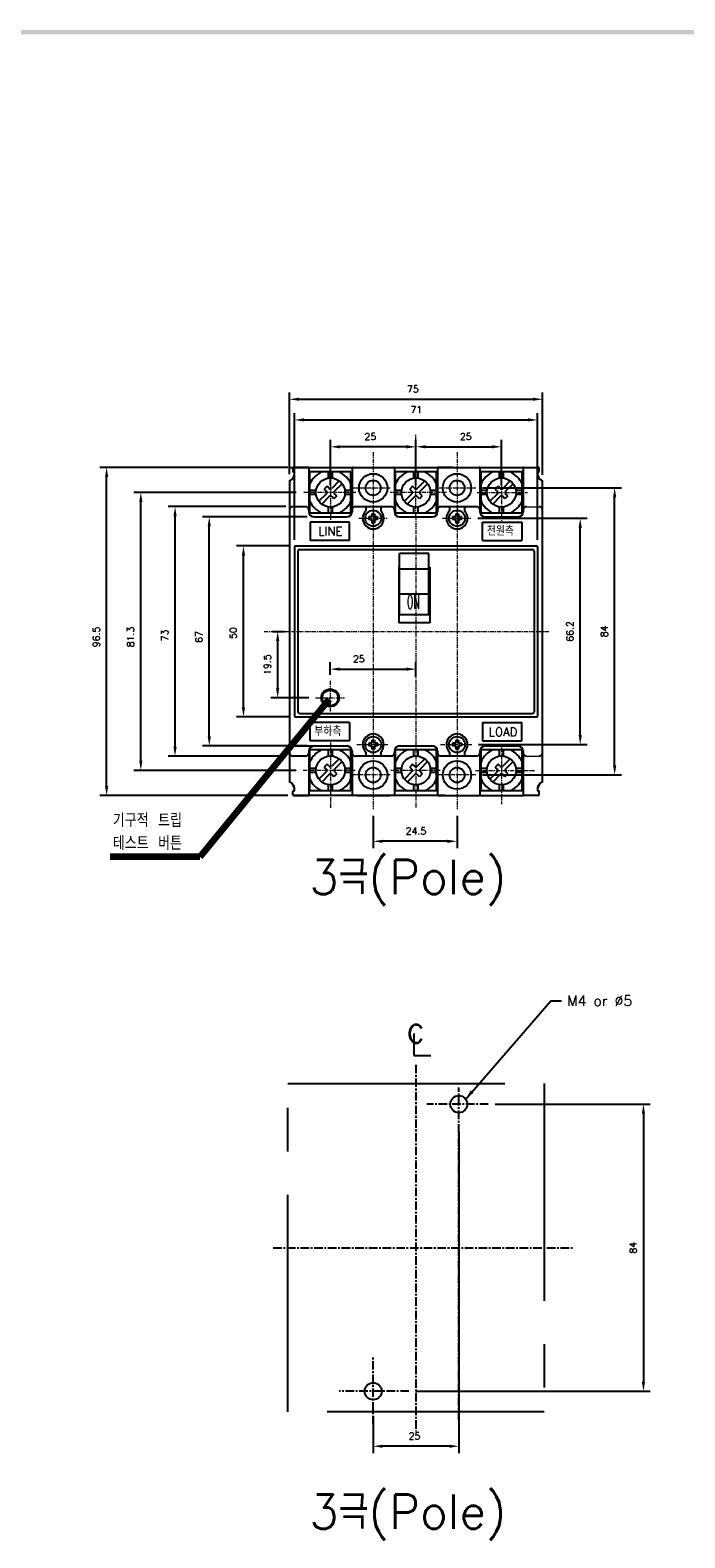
# Model space of a CAD drawing. Extents: x -194 to 1048, y -1928 to 566.
# Tile 3 of 5: x 414 to 606, y 121 to 562. Entities that reach past the tile are written whole.
import ezdxf

# ---------------------------------------------------------------- set-up
doc = ezdxf.new("R2010")
doc.units = 0
doc.header["$MEASUREMENT"] = 0
doc.linetypes.add('CENTER', pattern=[2, 1.25, -0.25, 0.25, -0.25])
doc.linetypes.add('PHANTOMX2', pattern=[127, 63.5, -12.7, 12.7, -12.7, 12.7, -12.7])
for name, color, linetype in [('cen', 1, 'CENTER'), ('Device', 7, 'CONTINUOUS'), ('di', 3, 'CONTINUOUS'), ('DIM', 3, 'CONTINUOUS'), ('dwg', 7, 'CONTINUOUS'), ('NOTE', 4, 'CONTINUOUS'), ('ph', 6, 'PHANTOMX2')]:
    doc.layers.add(name, color=color, linetype=linetype)
doc.styles.add('K25', font='TXT', dxfattribs={"width": 0.9, "height": 2.5, "bigfont": 'TBHAN'})
doc.styles.add('KIM', font='ROMANS.shx', dxfattribs={"height": 5, "bigfont": 'GSG1.shx'})
doc.styles.get("Standard").update_dxf_attribs({"font": 'romans.shx', "height": 2, "bigfont": 'hgs.shx'})
doc.dimstyles.get("Standard").update_dxf_attribs({"dimscale": 0, "dimtxt": 2, "dimasz": 2, "dimexe": 0.5, "dimexo": 0.5, "dimgap": 1, "dimtad": 1, "dimdsep": 46, "dimtxsty": 'Standard', "dimcen": 0, "dimclrd": 3, "dimclre": 3, "dimclrt": 3, "dimadec": 0, "dimazin": 2, "dimtp": 0.1, "dimtm": 0.1, "dimtfac": 1, "dimtmove": 0, "dimatfit": 3, "dimfxl": 0, "dimtolj": 1, "dimarcsym": 0})
doc.dimstyles.new('STANDARD$0', dxfattribs={"dimtxt": 5, "dimasz": 5, "dimexe": 1, "dimexo": 2, "dimgap": 2, "dimtad": 1, "dimdec": 4, "dimzin": 12, "dimdsep": 46, "dimtxsty": 'KIM', "dimcen": -1, "dimdle": 0.1, "dimadec": 0, "dimazin": 0, "dimtfac": 1, "dimtdec": 4, "dimtmove": 0, "dimatfit": 3, "dimfxl": 0, "dimtolj": 1, "dimtzin": 0, "dimarcsym": 0})

# ---------------------------------------------------------------- blocks, each defined once
blk = doc.blocks.new('*D586')
at = {"layer": 'di'}
for p, q in [((490.07, 431.73), (490.07, 455.65)), ((564.07, 431.53), (564.07, 455.65)), ((492.87, 453.65), (561.27, 453.65))]:
    blk.add_line(p, q, dxfattribs=at)
for points in [[(492.87, 454.12), (492.87, 453.19), (490.07, 453.65)], [(561.27, 454.12), (561.27, 453.19), (564.07, 453.65)]]:
    blk.add_solid(points, dxfattribs=at)
at = {"layer": 'di', "insert": (526.16, 456.65), "char_height": 2, "attachment_point": 5}
blk.add_mtext('\\A1;75', dxfattribs=at)
blk = doc.blocks.new('*D587')
at = {"layer": 'di'}
for p, q in [((491.57, 412.53), (491.57, 449.61)), ((494.37, 447.61), (559.77, 447.61)), ((562.57, 412.53), (562.57, 449.61))]:
    blk.add_line(p, q, dxfattribs=at)
for points in [[(494.37, 448.08), (494.37, 447.14), (491.57, 447.61)], [(559.77, 448.08), (559.77, 447.14), (562.57, 447.61)]]:
    blk.add_solid(points, dxfattribs=at)
at = {"layer": 'di', "insert": (527.17, 450.61), "char_height": 2, "attachment_point": 5}
blk.add_mtext('\\A1;71', dxfattribs=at)
blk = doc.blocks.new('*D585')
at = {"layer": 'di'}
for p, q in [((527.07, 440.93), (527.07, 441.75)), ((552.07, 428.38), (552.07, 441.75)), ((529.87, 439.75), (549.27, 439.75))]:
    blk.add_line(p, q, dxfattribs=at)
for points in [[(529.87, 440.21), (529.87, 439.28), (527.07, 439.75)], [(549.27, 440.21), (549.27, 439.28), (552.07, 439.75)]]:
    blk.add_solid(points, dxfattribs=at)
at = {"layer": 'di', "insert": (541.62, 442.75), "char_height": 2, "attachment_point": 5}
blk.add_mtext('\\A1;25', dxfattribs=at)
blk = doc.blocks.new('*D591')
at = {"layer": 'di'}
for p, q in [((502.07, 428.38), (502.07, 441.74)), ((527.07, 428.38), (527.07, 441.74)), ((524.27, 439.74), (504.87, 439.74))]:
    blk.add_line(p, q, dxfattribs=at)
for points in [[(504.87, 440.21), (504.87, 439.27), (502.07, 439.74)], [(524.27, 440.21), (524.27, 439.27), (527.07, 439.74)]]:
    blk.add_solid(points, dxfattribs=at)
at = {"layer": 'di', "insert": (513.72, 442.74), "char_height": 2, "attachment_point": 5}
blk.add_mtext('\\A1;25', dxfattribs=at)
blk = doc.blocks.new('*D588')
at = {"layer": 'di'}
for p, q in [((539.57, 239.21), (539.57, 145.34)), ((514.57, 156.21), (514.57, 145.34)), ((536.77, 147.34), (517.37, 147.34))]:
    blk.add_line(p, q, dxfattribs=at)
for points in [[(517.37, 147.81), (517.37, 146.87), (514.57, 147.34)], [(536.77, 147.81), (536.77, 146.87), (539.57, 147.34)]]:
    blk.add_solid(points, dxfattribs=at)
at = {"layer": 'di', "insert": (526.64, 150.34), "char_height": 2, "attachment_point": 5}
blk.add_mtext('\\A1;25', dxfattribs=at)
blk = doc.blocks.new('*D590')
at = {"layer": 'di'}
for p, q in [((550.19, 247.42), (595.55, 247.42)), ((593.55, 244.62), (593.55, 166.22)), ((527, 163.42), (595.55, 163.42))]:
    blk.add_line(p, q, dxfattribs=at)
for points in [[(593.08, 244.62), (594.01, 244.62), (593.55, 247.42)], [(593.08, 166.22), (594.01, 166.22), (593.55, 163.42)]]:
    blk.add_solid(points, dxfattribs=at)
at = {"layer": 'di', "insert": (590.55, 205.42), "char_height": 2, "attachment_point": 5, "rotation": 90}
blk.add_mtext('\\A1;84', dxfattribs=at)
blk = doc.blocks.new('*D598')
at = {"layer": 'di'}
for p, q in [((495.27, 419.23), (464.65, 419.23)), ((466.65, 355.03), (466.65, 416.43)), ((495.27, 352.23), (464.65, 352.23))]:
    blk.add_line(p, q, dxfattribs=at)
for points in [[(466.18, 416.43), (467.12, 416.43), (466.65, 419.23)], [(466.18, 355.03), (467.12, 355.03), (466.65, 352.23)]]:
    blk.add_solid(points, dxfattribs=at)
at = {"layer": 'di', "insert": (463.65, 384.11), "char_height": 2, "attachment_point": 5, "rotation": 90}
blk.add_mtext('\\A1;67', dxfattribs=at)
blk = doc.blocks.new('*D599')
at = {"layer": 'di'}
for p, q in [((489.07, 422.23), (454.65, 422.23)), ((456.65, 352.03), (456.65, 419.43)), ((489.07, 349.23), (454.65, 349.23))]:
    blk.add_line(p, q, dxfattribs=at)
for points in [[(456.18, 419.43), (457.12, 419.43), (456.65, 422.23)], [(456.18, 352.03), (457.12, 352.03), (456.65, 349.23)]]:
    blk.add_solid(points, dxfattribs=at)
at = {"layer": 'di', "insert": (453.65, 384.58), "char_height": 2, "attachment_point": 5, "rotation": 90}
blk.add_mtext('\\A1;73', dxfattribs=at)
blk = doc.blocks.new('*D600')
at = {"layer": 'di'}
for p, q in [((489.77, 410.73), (474.65, 410.73)), ((476.65, 363.53), (476.65, 407.93)), ((489.77, 360.73), (474.65, 360.73))]:
    blk.add_line(p, q, dxfattribs=at)
for points in [[(476.18, 407.93), (477.12, 407.93), (476.65, 410.73)], [(476.18, 363.53), (477.12, 363.53), (476.65, 360.73)]]:
    blk.add_solid(points, dxfattribs=at)
at = {"layer": 'di', "insert": (473.65, 385.24), "char_height": 2, "attachment_point": 5, "rotation": 90}
blk.add_mtext('\\A1;50', dxfattribs=at)
blk = doc.blocks.new('*D601')
at = {"layer": 'di'}
for p, q in [((489.57, 433.73), (434.65, 433.73)), ((436.65, 340.53), (436.65, 430.93)), ((489.57, 337.73), (434.65, 337.73))]:
    blk.add_line(p, q, dxfattribs=at)
for points in [[(436.18, 430.93), (437.12, 430.93), (436.65, 433.73)], [(436.18, 340.53), (437.12, 340.53), (436.65, 337.73)]]:
    blk.add_solid(points, dxfattribs=at)
at = {"layer": 'di', "insert": (433.65, 384.11), "char_height": 2, "attachment_point": 5, "rotation": 90}
blk.add_mtext('\\A1;96.5', dxfattribs=at)
blk = doc.blocks.new('*D602')
at = {"layer": 'di'}
for p, q in [((492.07, 426.38), (444.65, 426.38)), ((446.65, 347.88), (446.65, 423.58)), ((492.08, 345.08), (444.65, 345.08))]:
    blk.add_line(p, q, dxfattribs=at)
for points in [[(446.18, 423.58), (447.12, 423.58), (446.65, 426.38)], [(446.18, 347.88), (447.12, 347.88), (446.65, 345.08)]]:
    blk.add_solid(points, dxfattribs=at)
at = {"layer": 'di', "insert": (443.65, 384.11), "char_height": 2, "attachment_point": 5, "rotation": 90}
blk.add_mtext('\\A1;81.3', dxfattribs=at)
blk = doc.blocks.new('*D603')
at = {"layer": 'di'}
for p, q in [((485.15, 385.73), (488.65, 385.73)), ((486.65, 369.07), (486.65, 382.93)), ((495.72, 366.27), (484.65, 366.27))]:
    blk.add_line(p, q, dxfattribs=at)
for points in [[(486.18, 382.93), (487.12, 382.93), (486.65, 385.73)], [(486.18, 369.07), (487.12, 369.07), (486.65, 366.27)]]:
    blk.add_solid(points, dxfattribs=at)
at = {"layer": 'di', "insert": (483.65, 376), "char_height": 2, "attachment_point": 5, "rotation": 90}
blk.add_mtext('\\A1;19.5', dxfattribs=at)
blk = doc.blocks.new('*D604')
at = {"layer": 'di'}
for p, q in [((501.99, 373.04), (501.99, 376.69)), ((527.07, 372.32), (527.07, 376.69)), ((504.79, 374.69), (524.27, 374.69))]:
    blk.add_line(p, q, dxfattribs=at)
for points in [[(504.79, 375.16), (504.79, 374.22), (501.99, 374.69)], [(524.27, 375.16), (524.27, 374.22), (527.07, 374.69)]]:
    blk.add_solid(points, dxfattribs=at)
at = {"layer": 'di', "insert": (510.37, 377.69), "char_height": 2, "attachment_point": 5}
blk.add_mtext('\\A1;25', dxfattribs=at)
blk = doc.blocks.new('*D605')
at = {"layer": 'di'}
for p, q in [((545.13, 418.83), (577.07, 418.83)), ((575.07, 355.43), (575.07, 416.03)), ((545.38, 352.63), (577.07, 352.63))]:
    blk.add_line(p, q, dxfattribs=at)
for points in [[(574.6, 416.03), (575.54, 416.03), (575.07, 418.83)], [(574.6, 355.43), (575.54, 355.43), (575.07, 352.63)]]:
    blk.add_solid(points, dxfattribs=at)
at = {"layer": 'di', "insert": (572.07, 385.73), "char_height": 2, "attachment_point": 5, "rotation": 90}
blk.add_mtext('\\A1;66.2', dxfattribs=at)
blk = doc.blocks.new('*D606')
at = {"layer": 'di'}
for p, q in [((546.55, 427.73), (587.13, 427.73)), ((585.13, 346.53), (585.13, 424.93)), ((546.55, 343.73), (587.13, 343.73))]:
    blk.add_line(p, q, dxfattribs=at)
for points in [[(584.67, 424.93), (585.6, 424.93), (585.13, 427.73)], [(584.67, 346.53), (585.6, 346.53), (585.13, 343.73)]]:
    blk.add_solid(points, dxfattribs=at)
at = {"layer": 'di', "insert": (582.13, 385.73), "char_height": 2, "attachment_point": 5, "rotation": 90}
blk.add_mtext('\\A1;84', dxfattribs=at)
blk = doc.blocks.new('*D607')
at = {"layer": 'di'}
for p, q in [((514.57, 331.77), (514.57, 322.33)), ((539.07, 331.77), (539.07, 322.33)), ((536.27, 324.33), (517.37, 324.33))]:
    blk.add_line(p, q, dxfattribs=at)
for points in [[(517.37, 324.79), (517.37, 323.86), (514.57, 324.33)], [(536.27, 324.79), (536.27, 323.86), (539.07, 324.33)]]:
    blk.add_solid(points, dxfattribs=at)
at = {"layer": 'di', "insert": (527.07, 327.33), "char_height": 2, "attachment_point": 5}
blk.add_mtext('\\A1;24.5', dxfattribs=at)

msp = doc.modelspace()

# ---------------------------------------------------------------- linework, layer by layer
at = {"layer": 'cen', "lineweight": 5}
for p, q in [((527.072, 419.496), (527.072, 443.527)), ((502.072, 436.828), (502.072, 418.408)), ((514.572, 438.172), (514.572, 333.772)), ((539.072, 438.172), (539.072, 333.772)), ((552.072, 436.297), (552.072, 418.085)), ((509.536, 426.375), (494.069, 426.375)), ((508.803, 427.725), (519.552, 427.725)), ((535.994, 426.375), (519.518, 426.375)), ((533.803, 427.725), (544.552, 427.725)), ((544.946, 426.375), (559.65, 426.375)), ((527.072, 419.496), (527.072, 334.141)), ((510.348, 418.825), (518.635, 418.825)), ((534.848, 418.825), (543.135, 418.825)), ((482.651, 385.725), (566.215, 385.725)), ((501.985, 371.258), (501.985, 362.289)), ((497.724, 366.27), (506.209, 366.27)), ((502.072, 353.255), (502.072, 334.141)), ((509.776, 352.625), (518.88, 352.625)), ((534.276, 352.625), (543.38, 352.625)), ((552.072, 351.748), (552.072, 335.228)), ((509.304, 345.075), (494.078, 345.075)), ((534.174, 345.075), (519.698, 345.075)), ((544.466, 345.075), (561.674, 345.075)), ((519.552, 343.725), (508.777, 343.725)), ((544.552, 343.725), (533.777, 343.725))]:
    msp.add_line(p, q, dxfattribs=at)
at = {"layer": 'cen', "ltscale": 2}
for p, q in [((527.072, 258.964), (527.072, 151.796)), ((539.572, 155.063), (539.572, 252.33)), ((548.187, 247.423), (530.228, 247.423)), ((485.329, 205.423), (572.868, 205.423)), ((514.572, 153.767), (514.572, 173.273)), ((524.996, 163.423), (504.61, 163.423))]:
    msp.add_line(p, q, dxfattribs=at)
at = {"layer": 'Device', "linetype": 'Continuous'}
for p, q in [((490.372, 433.725), (562.772, 433.725)), ((491.072, 433.525), (491.072, 432.525)), ((491.072, 433.425), (491.072, 432.625)), ((495.572, 433.725), (491.272, 433.725)), ((491.272, 432.325), (491.572, 432.325)), ((491.572, 432.325), (491.372, 432.325)), ((495.772, 433.525), (495.772, 420.725)), ((496.072, 420.375), (496.072, 432.375)), ((508.072, 432.375), (496.072, 432.375)), ((501.472, 430.582), (501.472, 432.375)), ((502.672, 430.582), (502.672, 432.375)), ((507.572, 433.725), (520.572, 433.725)), ((508.072, 420.375), (508.072, 432.375)), ((508.372, 433.525), (508.372, 420.725)), ((520.772, 433.525), (520.772, 420.725)), ((521.072, 420.375), (521.072, 432.375)), ((533.072, 432.375), (521.072, 432.375)), ((526.472, 430.582), (526.472, 432.375)), ((527.672, 430.582), (527.672, 432.375)), ((533.072, 420.375), (533.072, 432.375)), ((533.372, 433.525), (533.372, 420.725)), ((537.872, 433.725), (533.572, 433.725)), ((545.772, 433.525), (545.772, 420.725)), ((546.072, 420.375), (546.072, 432.375)), ((558.072, 432.375), (546.072, 432.375)), ((551.472, 430.582), (551.472, 432.375)), ((552.672, 430.582), (552.672, 432.375)), ((558.072, 420.375), (558.072, 432.375)), ((558.372, 433.525), (558.372, 420.725)), ((562.872, 432.325), (562.572, 432.325)), ((562.572, 432.325), (562.772, 432.325)), ((563.072, 432.525), (563.072, 433.525)), ((563.072, 432.625), (563.072, 433.425)), ((490.072, 429.725), (490.072, 341.725)), ((490.072, 429.533), (490.072, 341.917)), ((501.082, 428.213), (500.234, 427.365)), ((501.719, 427.577), (501.082, 428.213)), ((504.623, 429.774), (502.426, 427.577)), ((505.471, 428.926), (503.274, 426.729)), ((526.082, 428.213), (525.234, 427.365)), ((526.719, 427.577), (526.082, 428.213)), ((529.623, 429.774), (527.426, 427.577)), ((530.471, 428.926), (528.274, 426.729)), ((551.082, 428.213), (550.234, 427.365)), ((551.719, 427.577), (551.082, 428.213)), ((554.623, 429.774), (552.426, 427.577)), ((555.471, 428.926), (553.274, 426.729)), ((564.072, 341.725), (564.072, 429.725)), ((497.865, 426.975), (496.072, 426.975)), ((497.865, 425.775), (496.072, 425.775)), ((500.87, 426.021), (498.673, 423.824)), ((501.719, 425.173), (499.521, 422.976)), ((500.87, 426.729), (500.234, 427.365)), ((503.062, 424.537), (502.426, 425.173)), ((503.911, 425.385), (503.062, 424.537)), ((503.911, 425.385), (503.274, 426.021)), ((508.072, 426.975), (506.28, 426.975)), ((508.072, 425.775), (506.28, 425.775)), ((522.865, 426.975), (521.072, 426.975)), ((522.865, 425.775), (521.072, 425.775)), ((525.87, 426.021), (523.673, 423.824)), ((526.719, 425.173), (524.521, 422.976)), ((525.87, 426.729), (525.234, 427.365)), ((528.062, 424.537), (527.426, 425.173)), ((528.911, 425.385), (528.062, 424.537)), ((528.911, 425.385), (528.274, 426.021)), ((533.072, 426.975), (531.28, 426.975)), ((533.072, 425.775), (531.28, 425.775)), ((547.865, 426.975), (546.072, 426.975)), ((547.865, 425.775), (546.072, 425.775)), ((550.87, 426.021), (548.673, 423.824)), ((551.719, 425.173), (549.521, 422.976)), ((550.87, 426.729), (550.234, 427.365)), ((553.062, 424.537), (552.426, 425.173)), ((553.911, 425.385), (553.062, 424.537)), ((553.911, 425.385), (553.274, 426.021)), ((558.072, 426.975), (556.28, 426.975)), ((558.072, 425.775), (556.28, 425.775)), ((490.072, 421.225), (490.072, 350.225)), ((494.772, 422.225), (491.072, 422.225)), ((495.772, 421.225), (495.772, 420.725)), ((508.072, 420.375), (496.072, 420.375)), ((497.272, 419.225), (506.872, 419.225)), ((501.472, 420.375), (501.472, 422.168)), ((502.672, 420.375), (502.672, 422.168)), ((508.372, 421.225), (508.372, 420.725)), ((519.772, 422.225), (509.372, 422.225)), ((512.372, 422.225), (512.372, 421.009)), ((513.276, 419.214), (513.276, 418.436)), ((513.859, 419.214), (513.276, 419.214)), ((514.183, 420.121), (514.183, 419.538)), ((514.183, 420.121), (514.961, 420.121)), ((514.961, 420.121), (514.961, 419.538)), ((515.868, 419.214), (515.285, 419.214)), ((515.868, 419.214), (515.868, 418.436)), ((516.772, 422.225), (516.772, 421.009)), ((520.772, 421.225), (520.772, 420.725)), ((533.072, 420.375), (521.072, 420.375)), ((522.272, 419.225), (531.872, 419.225)), ((526.472, 420.375), (526.472, 422.168)), ((527.672, 420.375), (527.672, 422.168)), ((533.372, 421.225), (533.372, 420.725)), ((544.772, 422.225), (534.372, 422.225)), ((536.872, 422.225), (536.872, 421.009)), ((538.359, 419.214), (537.776, 419.214)), ((537.776, 419.214), (537.776, 418.436)), ((538.683, 420.121), (539.461, 420.121)), ((538.683, 420.121), (538.683, 419.538)), ((539.461, 420.121), (539.461, 419.538)), ((540.368, 419.214), (539.785, 419.214)), ((540.368, 419.214), (540.368, 418.436)), ((541.272, 422.225), (541.272, 421.009)), ((545.772, 421.225), (545.772, 420.725)), ((558.072, 420.375), (546.072, 420.375)), ((547.272, 419.225), (556.872, 419.225)), ((551.472, 420.375), (551.472, 422.168)), ((552.672, 420.375), (552.672, 422.168)), ((558.372, 421.225), (558.372, 420.725)), ((564.072, 350.225), (564.072, 421.225)), ((496.125, 417.709), (496.125, 412.369)), ((507.667, 417.709), (496.125, 417.709)), ((507.667, 412.369), (507.667, 417.709)), ((513.859, 418.436), (513.276, 418.436)), ((514.183, 418.112), (514.183, 417.529)), ((514.183, 417.529), (514.961, 417.529)), ((514.961, 418.112), (514.961, 417.529)), ((515.868, 418.436), (515.285, 418.436)), ((538.359, 418.436), (537.776, 418.436)), ((538.683, 418.112), (538.683, 417.529)), ((538.683, 417.529), (539.461, 417.529)), ((539.461, 418.112), (539.461, 417.529)), ((540.368, 418.436), (539.785, 418.436)), ((546.477, 412.369), (546.477, 417.709)), ((546.477, 417.709), (558.019, 417.709)), ((558.019, 417.709), (558.019, 412.369)), ((491.572, 410.525), (491.572, 360.925)), ((491.572, 410.525), (491.572, 360.925)), ((491.772, 410.725), (562.372, 410.725)), ((491.772, 410.725), (537.372, 410.725)), ((507.667, 412.369), (496.125, 412.369)), ((546.477, 412.369), (558.019, 412.369)), ((562.572, 410.525), (562.572, 360.925)), ((562.572, 410.525), (562.572, 360.925)), ((492.572, 409.225), (492.572, 362.225)), ((493.072, 409.725), (561.072, 409.725)), ((522.272, 390.725), (522.272, 408.527)), ((530.872, 408.527), (522.272, 408.527)), ((530.872, 390.725), (530.872, 408.527)), ((561.572, 409.225), (561.572, 362.225)), ((522.072, 404.557), (522.072, 388.245)), ((522.272, 404.557), (522.072, 404.557)), ((522.072, 403.125), (522.272, 403.125)), ((522.072, 403.125), (522.272, 403.125)), ((530.872, 403.943), (522.272, 403.943)), ((531.072, 404.557), (530.872, 404.557)), ((530.872, 403.125), (531.072, 403.125)), ((530.872, 403.125), (531.072, 403.125)), ((531.072, 404.557), (531.072, 388.245)), ((522.272, 396.742), (530.872, 396.742)), ((522.072, 390.725), (531.072, 390.725)), ((522.072, 390.725), (531.072, 390.725)), ((531.072, 388.245), (522.072, 388.245)), ((493.072, 361.725), (561.072, 361.725)), ((491.772, 360.725), (562.372, 360.725)), ((491.772, 360.725), (537.372, 360.725)), ((496.125, 353.741), (496.125, 359.081)), ((507.667, 359.081), (496.125, 359.081)), ((507.667, 359.081), (507.667, 353.741)), ((546.477, 359.081), (546.477, 353.741)), ((546.477, 359.081), (558.019, 359.081)), ((558.019, 353.741), (558.019, 359.081)), ((507.667, 353.741), (496.125, 353.741)), ((513.276, 353.014), (513.276, 352.236)), ((513.859, 353.014), (513.276, 353.014)), ((514.183, 353.921), (514.183, 353.338)), ((514.183, 353.921), (514.961, 353.921)), ((514.961, 353.921), (514.961, 353.338)), ((515.868, 353.014), (515.285, 353.014)), ((515.868, 353.014), (515.868, 352.236)), ((538.359, 353.014), (537.776, 353.014)), ((537.776, 353.014), (537.776, 352.236)), ((538.683, 353.921), (539.461, 353.921)), ((538.683, 353.921), (538.683, 353.338)), ((539.461, 353.921), (539.461, 353.338)), ((540.368, 353.014), (539.785, 353.014)), ((540.368, 353.014), (540.368, 352.236)), ((546.477, 353.741), (558.019, 353.741)), ((494.772, 349.225), (491.072, 349.225)), ((491.572, 352.225), (506.872, 352.225)), ((495.772, 350.725), (495.772, 337.925)), ((495.772, 350.725), (495.772, 350.225)), ((496.072, 339.075), (496.072, 351.075)), ((508.072, 351.075), (496.072, 351.075)), ((497.272, 352.225), (506.872, 352.225)), ((501.472, 349.282), (501.472, 351.075)), ((504.623, 348.474), (502.426, 346.277)), ((502.672, 349.282), (502.672, 351.075)), ((508.072, 339.075), (508.072, 351.075)), ((508.372, 350.725), (508.372, 337.925)), ((508.372, 350.725), (508.372, 350.225)), ((519.772, 349.225), (509.372, 349.225)), ((512.372, 350.441), (512.372, 349.225)), ((513.859, 352.236), (513.276, 352.236)), ((514.183, 351.912), (514.183, 351.329)), ((514.183, 351.329), (514.961, 351.329)), ((514.961, 351.912), (514.961, 351.329)), ((515.868, 352.236), (515.285, 352.236)), ((516.772, 350.441), (516.772, 349.225)), ((520.772, 350.725), (520.772, 337.925)), ((520.772, 350.725), (520.772, 350.225)), ((521.072, 339.075), (521.072, 351.075)), ((533.072, 351.075), (521.072, 351.075)), ((522.272, 352.225), (531.872, 352.225)), ((526.472, 349.282), (526.472, 351.075)), ((529.623, 348.474), (527.426, 346.277)), ((527.672, 349.282), (527.672, 351.075)), ((533.072, 339.075), (533.072, 351.075)), ((533.372, 350.725), (533.372, 337.925)), ((533.372, 350.725), (533.372, 350.225)), ((544.772, 349.225), (534.372, 349.225)), ((536.872, 350.441), (536.872, 349.225)), ((538.359, 352.236), (537.776, 352.236)), ((538.683, 351.912), (538.683, 351.329)), ((538.683, 351.329), (539.461, 351.329)), ((539.461, 351.912), (539.461, 351.329)), ((540.368, 352.236), (539.785, 352.236)), ((541.272, 350.441), (541.272, 349.225)), ((545.772, 350.725), (545.772, 337.925)), ((545.772, 350.725), (545.772, 350.225)), ((546.072, 339.075), (546.072, 351.075)), ((558.072, 351.075), (546.072, 351.075)), ((547.272, 352.225), (556.872, 352.225)), ((551.472, 349.282), (551.472, 351.075)), ((554.623, 348.474), (552.426, 346.277)), ((552.672, 349.282), (552.672, 351.075)), ((558.072, 339.075), (558.072, 351.075)), ((558.372, 350.725), (558.372, 337.925)), ((558.372, 350.725), (558.372, 350.225)), ((497.865, 345.675), (496.072, 345.675)), ((497.865, 344.475), (496.072, 344.475)), ((500.87, 344.721), (498.673, 342.524)), ((501.082, 346.913), (500.234, 346.065)), ((500.87, 345.429), (500.234, 346.065)), ((501.719, 346.277), (501.082, 346.913)), ((503.911, 344.085), (503.062, 343.237)), ((505.471, 347.626), (503.274, 345.429)), ((503.911, 344.085), (503.274, 344.721)), ((508.072, 345.675), (506.28, 345.675)), ((508.072, 344.475), (506.28, 344.475)), ((522.865, 345.675), (521.072, 345.675)), ((522.865, 344.475), (521.072, 344.475)), ((525.87, 344.721), (523.673, 342.524)), ((526.082, 346.913), (525.234, 346.065)), ((525.87, 345.429), (525.234, 346.065)), ((526.719, 346.277), (526.082, 346.913)), ((528.911, 344.085), (528.062, 343.237)), ((530.471, 347.626), (528.274, 345.429)), ((528.911, 344.085), (528.274, 344.721)), ((533.072, 345.675), (531.28, 345.675)), ((533.072, 344.475), (531.28, 344.475)), ((547.865, 345.675), (546.072, 345.675)), ((547.865, 344.475), (546.072, 344.475)), ((550.87, 344.721), (548.673, 342.524)), ((551.082, 346.913), (550.234, 346.065)), ((550.87, 345.429), (550.234, 346.065)), ((551.719, 346.277), (551.082, 346.913)), ((553.911, 344.085), (553.062, 343.237)), ((555.471, 347.626), (553.274, 345.429)), ((553.911, 344.085), (553.274, 344.721)), ((558.072, 345.675), (556.28, 345.675)), ((558.072, 344.475), (556.28, 344.475)), ((501.719, 343.873), (499.521, 341.676)), ((501.472, 339.075), (501.472, 340.868)), ((503.062, 343.237), (502.426, 343.873)), ((502.672, 339.075), (502.672, 340.868)), ((526.719, 343.873), (524.521, 341.676)), ((526.472, 339.075), (526.472, 340.868)), ((528.062, 343.237), (527.426, 343.873)), ((527.672, 339.075), (527.672, 340.868)), ((551.719, 343.873), (549.521, 341.676)), ((551.472, 339.075), (551.472, 340.868)), ((553.062, 343.237), (552.426, 343.873)), ((552.672, 339.075), (552.672, 340.868)), ((491.072, 337.925), (491.072, 338.925)), ((491.072, 338.025), (491.072, 338.825)), ((491.272, 339.125), (491.572, 339.125)), ((491.272, 337.725), (495.572, 337.725)), ((491.572, 339.125), (491.372, 339.125)), ((493.572, 337.725), (491.372, 337.725)), ((494.922, 337.725), (493.572, 337.725)), ((510.222, 337.725), (494.922, 337.725)), ((508.072, 339.075), (496.072, 339.075)), ((520.572, 337.725), (507.572, 337.725)), ((509.722, 337.725), (519.422, 337.725)), ((534.222, 337.725), (518.922, 337.725)), ((533.072, 339.075), (521.072, 339.075)), ((533.572, 337.725), (558.572, 337.725)), ((535.572, 337.725), (534.222, 337.725)), ((558.072, 339.075), (546.072, 339.075)), ((562.772, 337.725), (558.572, 337.725)), ((562.872, 339.125), (562.572, 339.125)), ((562.572, 339.125), (562.772, 339.125)), ((563.072, 337.925), (563.072, 338.925)), ((563.072, 338.025), (563.072, 338.825))]:
    msp.add_line(p, q, dxfattribs=at)
at = {"layer": 'Device', "lineweight": 5}
for p, q in [((559.372, 422.225), (563.072, 422.225)), ((559.372, 349.225), (563.072, 349.225))]:
    msp.add_line(p, q, dxfattribs=at)
at = {"layer": 'Device', "linetype": 'Continuous'}
for centre, radius in [((502.072, 426.375), 4.25), ((514.572, 427.725), 4.15), ((514.572, 427.725), 4.15), ((514.572, 427.725), 2.2), ((527.072, 426.375), 4.25), ((539.072, 427.725), 4.15), ((539.072, 427.725), 4.15), ((539.072, 427.725), 2.2), ((552.072, 426.375), 4.25), ((514.572, 418.825), 2.33), ((539.072, 418.825), 2.33), ((501.985, 366.27), 2.6), ((501.985, 366.27), 2.3), ((514.572, 352.625), 2.33), ((539.072, 352.625), 2.33), ((502.072, 345.075), 4.25), ((527.072, 345.075), 4.25), ((552.072, 345.075), 4.25), ((514.572, 343.725), 4.15), ((514.572, 343.725), 4.15), ((514.572, 343.725), 2.2), ((539.072, 343.725), 4.15), ((539.072, 343.725), 4.15), ((539.072, 343.725), 2.2)]:
    msp.add_circle(centre, radius, dxfattribs=at)
for centre, radius, start, end in [((489.09, 432.024), 2.5, 293.12459, 6.91213), ((489.128, 432.002), 2.465, 296.73831, 7.51836), ((491.272, 433.525), 0.2, 90, 180), ((491.372, 433.425), 0.3, 90, 180), ((491.372, 432.625), 0.3, 180, 270), ((491.272, 432.525), 0.2, 180, 270), ((495.572, 433.525), 0.2, 0, 90), ((502.072, 426.375), 6.5, 112.61986, 157.38014), ((502.072, 426.375), 6.5, 22.61986, 67.38014), ((508.572, 433.525), 0.2, 90, 180), ((520.572, 433.525), 0.2, 0, 90), ((527.072, 426.375), 6.5, 112.61986, 157.38014), ((527.072, 426.375), 6.5, 22.61986, 67.38014), ((533.572, 433.525), 0.2, 90, 180), ((545.572, 433.525), 0.2, 0, 90), ((552.072, 426.375), 6.5, 112.61986, 157.38014), ((552.072, 426.375), 6.5, 22.61986, 67.38014), ((558.572, 433.525), 0.2, 90, 180), ((565.016, 432.002), 2.465, 172.48164, 243.26169), ((565.054, 432.024), 2.5, 173.08787, 246.87541), ((562.772, 433.425), 0.3, 0, 90), ((562.772, 432.625), 0.3, 270, 0), ((562.872, 433.525), 0.2, 0, 90), ((562.872, 432.525), 0.2, 270, 0), ((490.372, 429.533), 0.3, 116.73831, 180), ((563.772, 429.533), 0.3, 0, 63.26169), ((502.072, 426.375), 6.5, 202.61986, 247.38014), ((500.516, 426.375), 0.5, 315, 45), ((502.072, 427.931), 0.5, 225, 315), ((502.072, 424.819), 0.5, 45, 135), ((503.628, 426.375), 0.5, 135, 225), ((502.072, 426.375), 6.5, 292.61986, 337.38014), ((527.072, 426.375), 6.5, 202.61986, 247.38014), ((525.516, 426.375), 0.5, 315, 45), ((527.072, 427.931), 0.5, 225, 315), ((527.072, 424.819), 0.5, 45, 135), ((528.628, 426.375), 0.5, 135, 225), ((527.072, 426.375), 6.5, 292.61986, 337.38014), ((552.072, 426.375), 6.5, 202.61986, 247.38014), ((550.516, 426.375), 0.5, 315, 45), ((552.072, 427.931), 0.5, 225, 315), ((552.072, 424.819), 0.5, 45, 135), ((553.628, 426.375), 0.5, 135, 225), ((552.072, 426.375), 6.5, 292.61986, 337.38014), ((491.072, 421.225), 1, 90, 180), ((494.772, 421.225), 1, 0, 90), ((497.272, 420.725), 1.5, 180, 270), ((497.272, 420.725), 1.5, 180, 270), ((506.872, 420.725), 1.5, 270, 0), ((506.872, 420.725), 1.5, 270, 0), ((509.372, 421.225), 1, 90, 180), ((514.572, 418.825), 3.1, 135.20868, 44.79132), ((513.859, 419.538), 0.324, 270, 0), ((515.285, 419.538), 0.324, 180, 270), ((519.772, 421.225), 1, 0, 90), ((522.272, 420.725), 1.5, 180, 270), ((522.272, 420.725), 1.5, 180, 270), ((531.872, 420.725), 1.5, 270, 0), ((531.872, 420.725), 1.5, 270, 0), ((534.372, 421.225), 1, 90, 180), ((539.072, 418.825), 3.1, 135.20868, 44.79132), ((538.359, 419.538), 0.324, 270, 0), ((539.785, 419.538), 0.324, 180, 270), ((544.772, 421.225), 1, 0, 90), ((547.272, 420.725), 1.5, 180, 270), ((547.272, 420.725), 1.5, 180, 270), ((556.872, 420.725), 1.5, 270, 0), ((556.872, 420.725), 1.5, 270, 0), ((559.372, 421.225), 1, 90, 180), ((563.072, 421.225), 1, 0, 90), ((513.859, 418.112), 0.324, 0, 90), ((515.285, 418.112), 0.324, 90, 180), ((538.359, 418.112), 0.324, 0, 90), ((539.785, 418.112), 0.324, 90, 180), ((491.772, 410.525), 0.2, 90, 180), ((491.772, 410.525), 0.2, 90, 180), ((491.772, 410.525), 0.2, 90, 180), ((491.772, 410.525), 0.2, 90, 180), ((562.372, 410.525), 0.2, 0, 90), ((562.372, 410.525), 0.2, 0, 90), ((493.072, 409.225), 0.5, 90, 180), ((561.072, 409.225), 0.5, 0, 90), ((493.072, 362.225), 0.5, 180, 270), ((561.072, 362.225), 0.5, 270, 0), ((491.772, 360.925), 0.2, 180, 270), ((491.772, 360.925), 0.2, 180, 270), ((562.372, 360.925), 0.2, 270, 0), ((562.372, 360.925), 0.2, 270, 0), ((514.572, 352.625), 3.1, 315.20868, 224.79132), ((513.859, 353.338), 0.324, 270, 0), ((515.285, 353.338), 0.324, 180, 270), ((539.072, 352.625), 3.1, 315.20868, 224.79132), ((538.359, 353.338), 0.324, 270, 0), ((539.785, 353.338), 0.324, 180, 270), ((491.072, 350.225), 1, 180, 270), ((494.772, 350.225), 1, 270, 0), ((497.272, 350.725), 1.5, 90, 180), ((497.272, 350.725), 1.5, 90, 180), ((502.072, 345.075), 6.5, 112.61986, 157.38014), ((502.072, 345.075), 6.5, 22.61986, 67.38014), ((506.872, 350.725), 1.5, 0, 90), ((506.872, 350.725), 1.5, 0, 90), ((509.372, 350.225), 1, 180, 270), ((513.859, 351.912), 0.324, 0, 90), ((515.285, 351.912), 0.324, 90, 180), ((519.772, 350.225), 1, 270, 0), ((522.272, 350.725), 1.5, 90, 180), ((522.272, 350.725), 1.5, 90, 180), ((527.072, 345.075), 6.5, 112.61986, 157.38014), ((527.072, 345.075), 6.5, 22.61986, 67.38014), ((531.872, 350.725), 1.5, 0, 90), ((531.872, 350.725), 1.5, 0, 90), ((534.372, 350.225), 1, 180, 270), ((538.359, 351.912), 0.324, 0, 90), ((539.785, 351.912), 0.324, 90, 180), ((544.772, 350.225), 1, 270, 0), ((547.272, 350.725), 1.5, 90, 180), ((547.272, 350.725), 1.5, 90, 180), ((552.072, 345.075), 6.5, 112.61986, 157.38014), ((552.072, 345.075), 6.5, 22.61986, 67.38014), ((556.872, 350.725), 1.5, 0, 90), ((556.872, 350.725), 1.5, 0, 90), ((559.372, 350.225), 1, 180, 270), ((563.072, 350.225), 1, 270, 0), ((500.516, 345.075), 0.5, 315, 45), ((502.072, 346.631), 0.5, 225, 315), ((503.628, 345.075), 0.5, 135, 225), ((525.516, 345.075), 0.5, 315, 45), ((527.072, 346.631), 0.5, 225, 315), ((528.628, 345.075), 0.5, 135, 225), ((550.516, 345.075), 0.5, 315, 45), ((552.072, 346.631), 0.5, 225, 315), ((553.628, 345.075), 0.5, 135, 225), ((490.372, 341.917), 0.3, 180, 243.26169), ((489.09, 339.426), 2.5, 353.08787, 66.87541), ((489.128, 339.448), 2.465, 352.48164, 63.26169), ((502.072, 345.075), 6.5, 202.61986, 247.38014), ((502.072, 343.519), 0.5, 45, 135), ((502.072, 345.075), 6.5, 292.61986, 337.38014), ((527.072, 345.075), 6.5, 202.61986, 247.38014), ((527.072, 343.519), 0.5, 45, 135), ((527.072, 345.075), 6.5, 292.61986, 337.38014), ((552.072, 345.075), 6.5, 202.61986, 247.38014), ((552.072, 343.519), 0.5, 45, 135), ((552.072, 345.075), 6.5, 292.61986, 337.38014), ((565.016, 339.448), 2.465, 116.73831, 187.51836), ((565.054, 339.426), 2.5, 113.12459, 186.91213), ((563.772, 341.917), 0.3, 296.73831, 0), ((491.272, 338.925), 0.2, 90, 180), ((491.372, 338.825), 0.3, 90, 180), ((491.372, 338.025), 0.3, 180, 270), ((491.272, 337.925), 0.2, 180, 270), ((495.572, 337.925), 0.2, 270, 0), ((508.572, 337.925), 0.2, 180, 270), ((520.572, 337.925), 0.2, 270, 0), ((533.572, 337.925), 0.2, 180, 270), ((545.572, 337.925), 0.2, 270, 0), ((558.572, 337.925), 0.2, 180, 270), ((562.772, 338.825), 0.3, 0, 90), ((562.772, 338.025), 0.3, 270, 0), ((562.872, 338.925), 0.2, 0, 90), ((562.872, 337.925), 0.2, 270, 0)]:
    msp.add_arc(centre, radius, start, end, dxfattribs=at)
at = {"layer": 'dwg', "color": 7}
for centre in [(539.572, 247.423), (514.572, 163.423)]:
    msp.add_circle(centre, 2.5, dxfattribs=at)
at = {"layer": 'dwg'}
msp.add_trace([(48.902, 561.64), (50.121, 560.42), (1043.831, 561.64), (1042.612, 560.42)], dxfattribs=at)
at = {"layer": 'NOTE'}
for p, q in [((526.433, 268.136), (526.433, 261.616)), ((526.433, 261.616), (531.389, 261.616))]:
    msp.add_line(p, q, dxfattribs=at)
at = {"layer": 'ph'}
for p, q in [((489.572, 157.423), (489.572, 253.423)), ((489.572, 253.423), (564.572, 253.423)), ((564.572, 253.423), (564.572, 157.423)), ((564.572, 157.423), (489.572, 157.423))]:
    msp.add_line(p, q, dxfattribs=at)

# ---------------------------------------------------------------- texts
at = {"layer": 'Device', "linetype": 'Continuous', "width": 0.5}
msp.add_text('ON', height=4, dxfattribs=at).set_placement((524.424, 392.37))
at = {"layer": 'Device', "linetype": 'Continuous', "char_height": 2.5, "attachment_point": 1}
for s, insert in [('LINE', (498.509, 416.294)), ('전원측', (547.768, 416.266)), ('부하측', (497.327, 357.663)), ('LOAD', (548.344, 357.588))]:
    msp.add_mtext(s, dxfattribs=dict(at, insert=insert))
at = {"layer": 'di', "insert": (458.691, 321.799), "char_height": 4, "attachment_point": 9}
msp.add_mtext('기구적 트립 \\P테스트 버튼', dxfattribs=at)
at = {"layer": 'di', "char_height": 10, "width": 116.39597, "attachment_point": 1}
for insert in [(495.914, 318.902), (495.914, 133.218)]:
    msp.add_mtext('{\\Fromans,hgs|c129;3극(Pole)}', dxfattribs=dict(at, insert=insert))
at = {"layer": 'DIM', "insert": (571.236, 279.167), "char_height": 3, "attachment_point": 1}
msp.add_mtext('M4 or %%C5', dxfattribs=at)
at = {"layer": 'NOTE', "style": 'K25', "width": 0.9}
msp.add_text('c', height=7.925, dxfattribs=at).set_placement((524.217, 265.366))

# ---------------------------------------------------------------- dimensions: what is measured, and where the dimension line sits
at = {"layer": 'di'}
for base, p1, p2, angle, text, override, picture, middle in [((564.072, 453.654), (490.072, 429.725), (564.072, 429.533), 180, '75', {"dimtxt": 3, "dimasz": 2.8, "dimexe": 2, "dimdec": 2, "dimzin": 8, "dimtxsty": 'Standard', "dimcen": 0, "dimclrd": 256, "dimclre": 256, "dimclrt": 256, "dimadec": 2, "dimazin": 2, "dimtfac": 0.6, "dimtdec": 2, "dimtzin": 8, "dimlwd": 65535, "dimlwe": 65535, "dimarcsym": 1}, '*D586', (526.162, 453.654)), ((436.652, 433.725), (491.572, 337.725), (491.572, 433.725), 90, '96.5', {"dimtxt": 3, "dimasz": 2.8, "dimexe": 2, "dimdec": 2, "dimzin": 8, "dimtxsty": 'Standard', "dimcen": 0, "dimclrd": 256, "dimclre": 256, "dimclrt": 256, "dimadec": 2, "dimazin": 2, "dimtfac": 0.6, "dimtdec": 2, "dimtmove": 0, "dimtzin": 8, "dimlwd": 65535, "dimlwe": 65535, "dimarcsym": 1}, '*D601', (436.652, 384.112)), ((446.652, 426.375), (494.078, 345.075), (494.069, 426.375), 90, '81.3', {"dimtxt": 3, "dimasz": 2.8, "dimexe": 2, "dimdec": 2, "dimzin": 8, "dimtxsty": 'Standard', "dimcen": 0, "dimclrd": 256, "dimclre": 256, "dimclrt": 256, "dimadec": 2, "dimazin": 2, "dimtfac": 0.6, "dimtdec": 2, "dimtmove": 0, "dimtzin": 8, "dimlwd": 65535, "dimlwe": 65535, "dimarcsym": 1}, '*D602', (446.652, 384.112)), ((585.134, 427.725), (544.552, 343.725), (544.552, 427.725), 90, '84', {"dimtxt": 3, "dimasz": 2.8, "dimexe": 2, "dimdec": 2, "dimzin": 8, "dimtxsty": 'Standard', "dimcen": 0, "dimclrd": 256, "dimclre": 256, "dimclrt": 256, "dimadec": 2, "dimazin": 2, "dimtfac": 0.6, "dimtdec": 2, "dimtzin": 8, "dimlwd": 65535, "dimlwe": 65535, "dimarcsym": 1}, '*D606', (585.134, 385.725)), ((466.652, 419.225), (497.272, 352.225), (497.272, 419.225), 90, '67', {"dimtxt": 3, "dimasz": 2.8, "dimexe": 2, "dimdec": 2, "dimzin": 8, "dimtxsty": 'Standard', "dimcen": 0, "dimclrd": 256, "dimclre": 256, "dimclrt": 256, "dimadec": 2, "dimazin": 2, "dimtfac": 0.6, "dimtdec": 2, "dimtmove": 0, "dimtzin": 8, "dimlwd": 65535, "dimlwe": 65535, "dimarcsym": 1}, '*D598', (466.652, 384.112)), ((575.071, 418.825), (543.38, 352.625), (543.135, 418.825), 90, '66.2', {"dimtxt": 3, "dimasz": 2.8, "dimexe": 2, "dimdec": 2, "dimzin": 8, "dimtxsty": 'Standard', "dimcen": 0, "dimclrd": 256, "dimclre": 256, "dimclrt": 256, "dimadec": 2, "dimazin": 2, "dimtfac": 0.6, "dimtdec": 2, "dimtzin": 8, "dimlwd": 65535, "dimlwe": 65535, "dimarcsym": 1}, '*D605', (575.071, 385.725)), ((486.652, 385.725), (497.724, 366.27), (483.151, 385.725), 90, '19.5', {"dimtxt": 3, "dimasz": 2.8, "dimexe": 2, "dimdec": 2, "dimzin": 8, "dimtxsty": 'Standard', "dimcen": 0, "dimclrd": 256, "dimclre": 256, "dimclrt": 256, "dimadec": 2, "dimazin": 2, "dimtfac": 0.6, "dimtdec": 2, "dimtmove": 0, "dimtzin": 8, "dimlwd": 65535, "dimlwe": 65535, "dimarcsym": 1}, '*D603', (486.652, 375.997)), ((527.072, 374.691), (501.985, 371.044), (527.072, 370.315), 180, '25', {"dimtxt": 3, "dimasz": 2.8, "dimexe": 2, "dimdec": 2, "dimzin": 8, "dimtxsty": 'Standard', "dimcen": 0, "dimclrd": 256, "dimclre": 256, "dimclrt": 256, "dimadec": 2, "dimazin": 2, "dimtfac": 0.6, "dimtdec": 2, "dimtzin": 8, "dimlwd": 65535, "dimlwe": 65535, "dimarcsym": 1}, '*D604', (510.366, 374.691))]:
    dim = msp.add_linear_dim(base=base, p1=p1, p2=p2, angle=angle, text=text, dimstyle='STANDARD$0', override=override, dxfattribs=at)
    dim.commit()
    dim.dimension.update_dxf_attribs({"geometry": picture, "text_midpoint": middle, "dimtype": 160})
for base, p1, p2, angle, override, picture, middle in [((562.572, 447.609), (491.572, 410.525), (562.572, 410.525), 180, {"dimtxt": 3, "dimasz": 2.8, "dimexe": 2, "dimdec": 2, "dimzin": 8, "dimtxsty": 'Standard', "dimcen": 0, "dimclrd": 256, "dimclre": 256, "dimclrt": 256, "dimadec": 2, "dimazin": 2, "dimtfac": 0.6, "dimtdec": 2, "dimtzin": 8, "dimlwd": 65535, "dimlwe": 65535, "dimarcsym": 1}, '*D587', (527.17, 447.609)), ((456.652, 422.225), (491.072, 349.225), (491.072, 422.225), 90, {"dimtxt": 3, "dimasz": 2.8, "dimexe": 2, "dimdec": 2, "dimzin": 8, "dimtxsty": 'Standard', "dimcen": 0, "dimclrd": 256, "dimclre": 256, "dimclrt": 256, "dimadec": 2, "dimazin": 2, "dimtfac": 0.6, "dimtdec": 2, "dimtmove": 0, "dimtzin": 8, "dimlwd": 65535, "dimlwe": 65535, "dimarcsym": 1}, '*D599', (456.652, 384.581)), ((476.652, 410.725), (491.772, 360.725), (491.772, 410.725), 90, {"dimtxt": 3, "dimasz": 2.8, "dimexe": 2, "dimdec": 2, "dimzin": 8, "dimtxsty": 'Standard', "dimcen": 0, "dimclrd": 256, "dimclre": 256, "dimclrt": 256, "dimadec": 2, "dimazin": 2, "dimtfac": 0.6, "dimtdec": 2, "dimtmove": 0, "dimtzin": 8, "dimlwd": 65535, "dimlwe": 65535, "dimarcsym": 1}, '*D600', (476.652, 385.238))]:
    dim = msp.add_linear_dim(base=base, p1=p1, p2=p2, angle=angle, dimstyle='STANDARD$0', override=override, dxfattribs=at)
    dim.commit()
    dim.dimension.update_dxf_attribs({"geometry": picture, "text_midpoint": middle, "dimtype": 160})
for base, p1, p2, picture, middle in [((502.072, 439.742), (527.072, 426.375), (502.072, 426.375), '*D591', (513.716, 439.742)), ((552.072, 439.746), (527.072, 438.929), (552.072, 426.375), '*D585', (541.624, 439.746)), ((514.572, 324.326), (539.072, 333.772), (514.572, 333.772), '*D607', (527.072, 324.326)), ((514.572, 147.34), (539.572, 241.205), (514.572, 158.205), '*D588', (526.64, 147.34))]:
    dim = msp.add_linear_dim(base=base, p1=p1, p2=p2, dimstyle='STANDARD$0', override={"dimtxt": 3, "dimasz": 2.8, "dimexe": 2, "dimdec": 2, "dimzin": 8, "dimtxsty": 'Standard', "dimcen": 0, "dimclrd": 256, "dimclre": 256, "dimclrt": 256, "dimadec": 2, "dimazin": 2, "dimtfac": 0.6, "dimtdec": 2, "dimtzin": 8, "dimlwd": 65535, "dimlwe": 65535, "dimarcsym": 1}, dxfattribs=at)
    dim.commit()
    dim.dimension.update_dxf_attribs({"geometry": picture, "text_midpoint": middle, "dimtype": 160})
dim = msp.add_linear_dim(base=(593.546, 163.423), p1=(548.187, 247.423), p2=(524.996, 163.423), angle=90, dimstyle='STANDARD$0', override={"dimtxt": 3, "dimasz": 2.8, "dimexe": 2, "dimdec": 2, "dimzin": 8, "dimtxsty": 'Standard', "dimcen": 0, "dimclrd": 256, "dimclre": 256, "dimclrt": 256, "dimadec": 2, "dimazin": 2, "dimtfac": 0.6, "dimtdec": 2, "dimtzin": 8, "dimlwd": 65535, "dimlwe": 65535, "dimarcsym": 1}, dxfattribs=at)
dim.commit()
dim.dimension.update_dxf_attribs({"geometry": '*D590', "text_midpoint": (590.546, 205.423)})

# ---------------------------------------------------------------- leaders
at = {"layer": 'di', "annotation_type": 0, "has_hookline": 1, "hookline_direction": 1, "text_width": 20.992}
msp.add_leader([(501.653, 365.929), (463.891, 319.799), (460.691, 319.799)], dimstyle='Standard', override={"dimscale": 1, "dimtxt": 4, "dimasz": 3.2, "dimexe": 2, "dimexo": 2, "dimgap": 2, "dimclrd": 256, "dimclre": 256, "dimclrt": 256, "dimadec": 2, "dimtfac": 0.6, "dimlwd": 65535, "dimlwe": 65535, "dimarcsym": 1}, dxfattribs=at)
at = {"layer": 'DIM', "annotation_type": 0, "has_hookline": 1, "hookline_direction": 0, "text_width": 18.429}
msp.add_leader([(541.417, 248.711), (566.436, 277.667), (569.636, 277.667)], dimstyle='Standard', override={"dimscale": 1.6, "dimtxt": 2, "dimasz": 2, "dimexe": 1, "dimexo": 1, "dimgap": 1, "dimtad": 0, "dimtih": 0, "dimtoh": 0, "dimdec": 1, "dimzin": 8, "dimcen": 0, "dimadec": 2, "dimazin": 2, "dimtm": 0.1, "dimtfac": 0.6, "dimtdec": 1, "dimtofl": 1}, dxfattribs=at)

doc.saveas('drawing.dxf')
